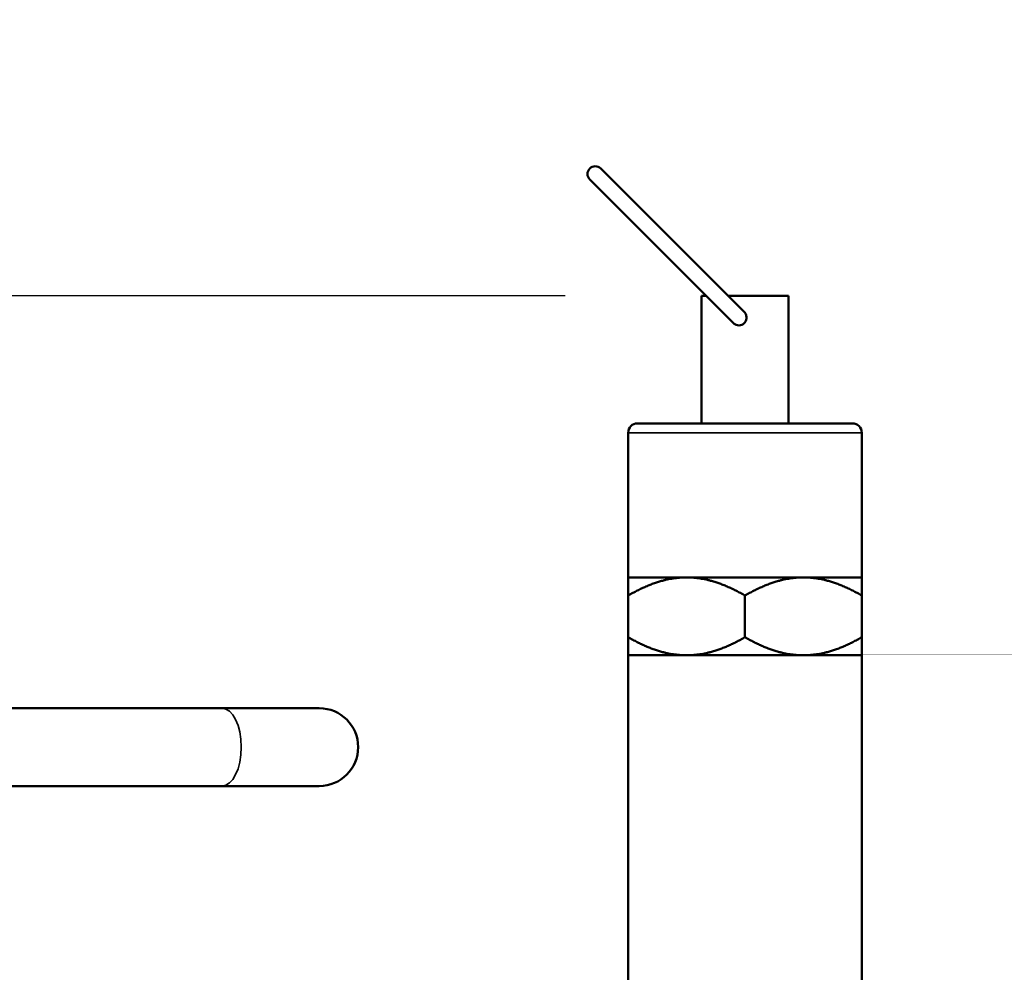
# Model space of a CAD drawing. Header units: inches. Extents: x 1 to 237, y 4 to 150.
# Tile 39 of 209: x 30.21 to 33.37, y 129.93 to 132.99. Entities that reach past the tile are written whole.
import ezdxf

# ---------------------------------------------------------------- set-up
doc = ezdxf.new("R2010")
doc.units = ezdxf.units.IN
doc.header["$LTSCALE"] = 7
doc.header["$MEASUREMENT"] = 0
for name, color, linetype, lineweight in [('Dimension (ANSI)', 7, 'Continuous', 25), ('Visible (ANSI)', 7, 'Continuous', 50), ('Visible Narrow (ANSI)', 7, 'Continuous', 35)]:
    doc.layers.add(name, color=color, linetype=linetype, lineweight=lineweight)
doc.styles.add('Dimension Text', font='tahoma.ttf')
doc.dimstyles.new('Dual Dimension', dxfattribs={"dimscale": 7, "dimtxt": 0.12, "dimasz": 0.098425, "dimexe": 0.125, "dimexo": 0.0625, "dimgap": 0.031496, "dimtad": 0, "dimtih": 1, "dimtoh": 1, "dimrnd": 1e-08, "dimzin": 4, "dimdsep": 46, "dimtxsty": 'Dimension Text', "dimcen": 0.09, "dimdle": 0.393701, "dimclrd": 256, "dimclre": 256, "dimclrt": 256, "dimadec": 0, "dimazin": 1, "dimtfac": 1, "dimtofl": 0, "dimtmove": 0, "dimatfit": 3, "dimfxl": 1, "dimtolj": 1, "dimtzin": 4, "dimlwd": -1, "dimlwe": -1, "dimarcsym": 0})

# ---------------------------------------------------------------- blocks, each defined once
blk = doc.blocks.new('*D10')
at = {"layer": 'Defpoints', "color": 0, "transparency": 16777216}
for p in [(19.813, 137.6545), (19.813, 124.9773), (98.3148, 114.6545)]:
    blk.add_point(p, dxfattribs=at)
at = {"layer": 'Dimension (ANSI)', "transparency": 16777216}
for p, q in [((19.813, 125.4148), (19.813, 138.5295)), ((98.3148, 115.092), (98.3148, 138.5295)), ((20.502, 137.6545), (54.8733, 137.6545)), ((97.6258, 137.6545), (63.2545, 137.6545))]:
    blk.add_line(p, q, dxfattribs=at)
for points in [[(20.502, 137.7693), (20.502, 137.5396), (19.813, 137.6545)], [(97.6258, 137.7693), (97.6258, 137.5396), (98.3148, 137.6545)]]:
    blk.add_solid(points, dxfattribs=at)
at = {"layer": 'Dimension (ANSI)', "transparency": 16777216, "insert": (59.0639, 137.6545), "char_height": 0.84, "attachment_point": 5, "style": 'Dimension Text'}
blk.add_mtext('\\A1;{\\H3.0x;(}\\S78.50^ 1993.9 mm;{\\H3.0x;)}', dxfattribs=at)
blk = doc.blocks.new('*D11')
at = {"layer": 'Defpoints', "color": 0, "transparency": 16777216}
for p in [(9.8018, 132.104), (32.4002, 132.104), (37.2552, 77.8445)]:
    blk.add_point(p, dxfattribs=at)
at = {"layer": 'Dimension (ANSI)', "transparency": 16777216}
for p, q in [((31.9627, 132.104), (8.9268, 132.104)), ((9.8018, 131.415), (9.8018, 106.86)), ((9.8018, 78.5334), (9.8018, 103.0884)), ((36.8177, 77.8445), (8.9268, 77.8445))]:
    blk.add_line(p, q, dxfattribs=at)
for points in [[(9.6869, 131.415), (9.9166, 131.415), (9.8018, 132.104)], [(9.6869, 78.5334), (9.9166, 78.5334), (9.8018, 77.8445)]]:
    blk.add_solid(points, dxfattribs=at)
at = {"layer": 'Dimension (ANSI)', "transparency": 16777216, "insert": (9.8018, 104.9742), "char_height": 0.84, "attachment_point": 5, "style": 'Dimension Text'}
blk.add_mtext('\\A1;{\\H3.0x;(}\\S54.26^ 1378.2 mm;{\\H3.0x;)}', dxfattribs=at)

msp = doc.modelspace()

# ---------------------------------------------------------------- linework, layer by layer
at = {"layer": 'Visible (ANSI)'}
for p, q in [((32.5366, 132.0529), (32.077, 132.5125)), ((32.0417, 132.4771), (32.5028, 132.016)), ((32.4148, 132.104), (32.4002, 132.104)), ((32.4002, 131.694), (32.4002, 132.104)), ((32.6802, 132.104), (32.4856, 132.104)), ((32.6802, 131.694), (32.6802, 132.104)), ((32.1952, 131.694), (32.8852, 131.694)), ((32.1652, 131.199), (32.1652, 131.664)), ((32.9152, 131.199), (32.9152, 131.664)), ((32.1652, 131.199), (32.3527, 131.199)), ((32.3527, 131.199), (32.7277, 131.199)), ((32.7277, 131.199), (32.9152, 131.199)), ((32.1652, 131.1409), (32.1652, 131.007)), ((32.5402, 131.1409), (32.5402, 131.007)), ((32.9152, 131.1409), (32.9152, 131.007)), ((32.1652, 130.949), (32.3527, 130.949)), ((32.1652, 130.949), (32.1652, 129.824)), ((32.3527, 130.949), (32.7277, 130.949)), ((32.7277, 130.949), (32.9152, 130.949)), ((32.9152, 130.949), (32.9152, 129.824)), ((29.3027, 130.779), (30.8607, 130.779)), ((31.1732, 130.779), (30.8607, 130.779)), ((29.3027, 130.529), (30.8607, 130.529)), ((30.8607, 130.529), (31.1732, 130.529))]:
    msp.add_line(p, q, dxfattribs=at)
for centre, radius, start, end in [((32.0594, 132.4948), 0.025, 45, 225), ((32.1952, 131.664), 0.03, 90, 180), ((32.8852, 131.664), 0.03, 0, 90), ((31.1732, 130.654), 0.125, 270, 90)]:
    msp.add_arc(centre, radius, start, end, dxfattribs=at)
msp.add_open_spline([(32.5366, 132.0529), (32.5384, 132.0511), (32.5401, 132.0489), (32.5432, 132.0434), (32.5444, 132.0398), (32.5453, 132.0329), (32.545, 132.0295), (32.5436, 132.0244), (32.5428, 132.0225), (32.5408, 132.019), (32.5395, 132.0174), (32.5381, 132.016), (32.5359, 132.0138), (32.5333, 132.012), (32.5275, 132.0095), (32.5244, 132.0088), (32.5179, 132.0086), (32.5147, 132.0092), (32.5085, 132.0115), (32.5057, 132.0132), (32.5031, 132.0157), (32.503, 132.0158), (32.5028, 132.016)], degree=3, knots=[0.3075928, 0.3075928, 0.3075928, 0.3075928, 0.3278237, 0.3278237, 0.3559936, 0.3559936, 0.3813329, 0.3813329, 0.3967389, 0.3967389, 0.4120177, 0.4120177, 0.4120177, 0.4357562, 0.4357562, 0.4603255, 0.4603255, 0.4854971, 0.4854971, 0.5110343, 0.5110343, 0.5130077, 0.5130077, 0.5130077, 0.5130077], dxfattribs=at)
for points in [[(32.1652, 131.1409), (32.1652, 131.199), (32.1652, 131.199)], [(32.3527, 131.199), (32.2657, 131.199), (32.1652, 131.1409)], [(32.5402, 131.1409), (32.4397, 131.199), (32.3527, 131.199)], [(32.7277, 131.199), (32.6407, 131.199), (32.5402, 131.1409)], [(32.9152, 131.1409), (32.8147, 131.199), (32.7277, 131.199)], [(32.9152, 131.199), (32.9152, 131.199), (32.9152, 131.1409)], [(32.1652, 131.007), (32.2657, 130.949), (32.3527, 130.949)], [(32.1652, 130.949), (32.1652, 130.949), (32.1652, 131.007)], [(32.3527, 130.949), (32.4397, 130.949), (32.5402, 131.007)], [(32.5402, 131.007), (32.6407, 130.949), (32.7277, 130.949)], [(32.7277, 130.949), (32.8147, 130.949), (32.9152, 131.007)], [(32.9152, 131.007), (32.9152, 130.949), (32.9152, 130.949)]]:
    msp.add_rational_spline(points, [1, 1.0379548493, 1], degree=2, dxfattribs=at)
at = {"layer": 'Visible Narrow (ANSI)'}
msp.add_line((32.9152, 131.664), (32.1652, 131.664), dxfattribs=at)
msp.add_ellipse((30.8607, 130.654), major_axis=(0, 0.125), ratio=0.5, start_param=3.141593, end_param=6.283185, dxfattribs=at)

# ---------------------------------------------------------------- dimensions: what is measured, and where the dimension line sits
at = {"layer": 'Dimension (ANSI)'}
dim = msp.add_linear_dim(base=(19.813, 137.6545), p1=(98.3148, 114.6545), p2=(19.813, 124.9773), text='{\\H3.0x;(}\\S<>^ 1993.9 mm;{\\H3.0x;)}', dimstyle='Dual Dimension', override={"dimgap": 0.031496, "dimtih": 0, "dimtoh": 0, "dimdec": 2, "dimpost": '\\X', "dimtol": 0, "dimlim": 0, "dimtp": 0, "dimtm": 0, "dimtdec": 2, "dimatfit": 1}, dxfattribs=at)
dim.commit()
dim.dimension.update_dxf_attribs({"geometry": '*D10', "text_midpoint": (59.0639, 137.6545), "dimtype": 160})
dim = msp.add_linear_dim(base=(9.8018, 132.104), p1=(37.2552, 77.8445), p2=(32.4002, 132.104), angle=270, text='{\\H3.0x;(}\\S<>^ 1378.2 mm;{\\H3.0x;)}', dimstyle='Dual Dimension', override={"dimgap": 0.031496, "dimdec": 2, "dimpost": '\\X', "dimtol": 0, "dimlim": 0, "dimtp": 0, "dimtm": 0, "dimtdec": 2, "dimatfit": 1}, dxfattribs=at)
dim.commit()
dim.dimension.update_dxf_attribs({"geometry": '*D11', "text_midpoint": (9.8018, 104.9742), "dimtype": 160})

doc.saveas('drawing.dxf')
